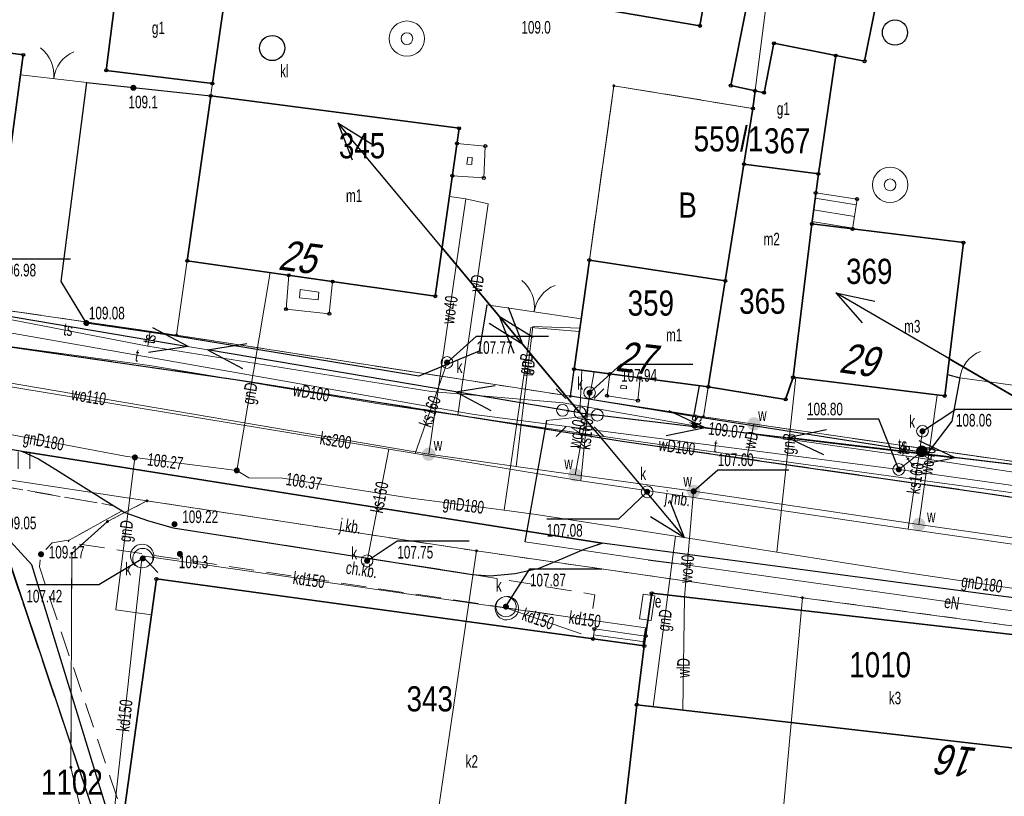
# Model space of a CAD drawing. Header units: inches. Extents: x 6497603 to 6502483, y 5925790 to 5934357.
# Tile 179 of 256: x 6501375 to 6501433, y 5926080 to 5926126. Entities that reach past the tile are written whole.
import ezdxf
from ezdxf.enums import TextEntityAlignment as Align

# ---------------------------------------------------------------- set-up
doc = ezdxf.new("R2010")
doc.units = ezdxf.units.IN
doc.header["$MEASUREMENT"] = 0
for name, pattern in [('1.5_0.75', [2.25, 1.5, -0.75]), ('2.25_0.75', [3, 2.25, -0.75]), ('219-1000', [0, 0]), ('egkk-1000', [3, 2.25, -0.75]), ('egug-1000', [1.5, 0.75, -0.75]), ('otob_1000', [0, 0]), ('otof_1000', [0, 0]), ('suep_nn_1000', [0, 0]), ('supp_1000', [1.25, 0.625, -0.625])]:
    doc.linetypes.add(name, pattern=pattern)
for name, color, linetype in [('203-punkt graniczny', 7, 'Continuous'), ('210-oznaczenie konturu użytku gruntowego', 7, 'Continuous'), ('211-numer działki ewidencyjnej', 7, 'Continuous'), ('217-kontur klasyfikacyjny', 7, 'Continuous'), ('218-kontur użytku gruntowego', 7, 'Continuous'), ('219-działka ewidencyjna', 7, 'Continuous'), ('238-Punkt adresowy budynku', 7, 'Continuous'), ('312-budynek ewidencyjny', 7, 'Continuous'), ('312-oznaczenie budynku ewidencyjnego', 7, 'Continuous'), ('312-oznaczenie budynku ewidencyjnego-Atr117', 7, 'Continuous'), ('352-schody', 7, 'Continuous'), ('brama', 7, 'Continuous'), ('chodnik', 7, 'Continuous'), ('chodnik-Atr17', 7, 'Continuous'), ('furtka', 7, 'Continuous'), ('jezdnia', 7, 'Continuous'), ('jezdnia-Atr17', 7, 'Continuous'), ('komora podziemna', 7, 'Continuous'), ('krawężnik', 7, 'Continuous'), ('latarnia', 7, 'Continuous'), ('obudowa ochronna przewodu', 7, 'Continuous'), ('ogrodzenie trwałe', 7, 'Continuous'), ('osadnik  szambo', 7, 'Continuous'), ('osadnik  szambo-Atr17', 7, 'Continuous'), ('pikieta naturalna', 7, 'Continuous'), ('pikieta naturalna-Atr2', 7, 'Continuous'), ('pikieta sztuczna', 7, 'Continuous'), ('pikieta sztuczna-Atr2', 7, 'Continuous'), ('przewód elektroenergetyczny niskiego napięcia', 7, 'Continuous'), ('przewód elektroenergetyczny podziemny', 7, 'Continuous'), ('przewód elektroenergetyczny podziemny-Atr1', 7, 'Continuous'), ('przewód gazowy', 7, 'Continuous'), ('przewód gazowy-Atr1', 7, 'Continuous'), ('przewód kanalizacyjny', 7, 'Continuous'), ('przewód kanalizacyjny-Atr1', 7, 'Continuous'), ('przewód telekomunikacyjny podziemny', 7, 'Continuous'), ('przewód telekomunikacyjny podziemny-Atr1', 7, 'Continuous'), ('przewód wodociągowy', 7, 'Continuous'), ('przewód wodociągowy-Atr1', 7, 'Continuous'), ('Punkt budynku', 7, 'Continuous'), ('rzędna', 7, 'Continuous'), ('rzędna-Atr2', 7, 'Continuous'), ('rzędna-Atr3', 7, 'Continuous'), ('studnia kanalizacyjna', 7, 'Continuous'), ('studnia kanalizacyjna-Atr17', 7, 'Continuous'), ('studnia zwykła', 7, 'Continuous'), ('szafa elektroenergetyczna lub kontener', 7, 'Continuous'), ('szafa elektroenergetyczna lub kontener-Atr17', 7, 'Continuous'), ('słup przewodów napowietrznych', 7, 'Continuous'), ('słupek telekomunikacyjny', 7, 'Continuous'), ('słupek telekomunikacyjny-Atr17', 7, 'Continuous'), ('trawnik', 7, 'Continuous'), ('weranda lub ganek', 7, 'Continuous'), ('właz do komory lub kanału', 7, 'Continuous'), ('właz do komory lub kanału-Atr17', 7, 'Continuous'), ('zasuwa lub zawór', 7, 'Continuous'), ('zasuwa lub zawór-Atr17', 7, 'Continuous')]:
    doc.layers.add(name, color=color, linetype=linetype)
doc.styles.get("Standard").update_dxf_attribs({"font": 'arial.ttf'})
doc.linetypes.add('902-1000', pattern='A,5,0,[1,ksztalty.shx,S=1,R=0,X=0,Y=0],5', length=10)

# ---------------------------------------------------------------- blocks, each defined once
blk = doc.blocks.new('203')
at = {"linetype": 'Continuous', "lineweight": 0}
h = blk.add_hatch(color=0, dxfattribs=at)
edge = h.paths.add_edge_path()
edge.add_arc((0, 0), 0.09, 0, 360)
blk = doc.blocks.new('PUNKTBUD')
at = {"color": 0}
blk.add_circle((0, 0), 0.09, dxfattribs=at)
blk = doc.blocks.new('PW01')
at = {"linetype": 'Continuous', "lineweight": 13}
h = blk.add_hatch(color=0, dxfattribs=at)
edge = h.paths.add_edge_path()
edge.add_arc((0, 0), 0.18, 0, 360)
blk = doc.blocks.new('US15')
at = {"color": 0, "linetype": 'Continuous', "lineweight": 13}
blk.add_circle((0, 0), 0.35, dxfattribs=at)
blk = doc.blocks.new('SM01')
at = {"color": 0, "linetype": 'Continuous', "lineweight": 13}
for p, q in [((-0.848, 0.848), (-1.414, 1.414)), ((0.849, 0.848), (1.414, 1.414)), ((-0.848, -0.849), (-1.414, -1.414)), ((0.849, -0.849), (1.414, -1.414))]:
    blk.add_line(p, q, dxfattribs=at)
blk.add_circle((0, 0), 0.35, dxfattribs=at)
blk = doc.blocks.new('US13')
at = {"color": 0, "linetype": 'Continuous', "lineweight": 13}
for radius in [1.05, 0.35]:
    blk.add_circle((0, 0), radius, dxfattribs=at)
blk = doc.blocks.new('US25')
at = {"linetype": 'Continuous', "lineweight": 13}
h = blk.add_hatch(color=0, dxfattribs=at)
edge = h.paths.add_edge_path()
edge.add_arc((0, 0), 0.4, 0, 360)
blk = doc.blocks.new('SUKM')
at = {"color": 0, "linetype": 'Continuous'}
blk.add_circle((0, 0), 0.75, dxfattribs=at)
blk = doc.blocks.new('US09')
at = {"linetype": 'Continuous', "lineweight": 13}
h = blk.add_hatch(color=0, dxfattribs=at)
edge = h.paths.add_edge_path()
edge.add_arc((0, 0), 0.35, 0, 360)
blk = doc.blocks.new('US18')
at = {"color": 0, "linetype": 'Continuous', "lineweight": 13}
for p, q in [((-0.75, -0.35), (-0.75, 0.35)), ((-0.75, 0.35), (0.75, 0.35)), ((0.75, -0.35), (0.75, 0.35)), ((-0.75, -0.35), (0.75, -0.35))]:
    blk.add_line(p, q, dxfattribs=at)
blk = doc.blocks.new('TU04')
at = {"color": 0, "linetype": 'Continuous', "lineweight": 13}
for p, q in [((0, 0), (0, 1)), ((0.7, 0), (0.7, 1))]:
    blk.add_line(p, q, dxfattribs=at)
blk = doc.blocks.new('OK04')
at = {"color": 0, "linetype": 'Continuous', "lineweight": 0}
blk.add_arc((2, 0), 2, 120, 180, dxfattribs=at)
blk = doc.blocks.new('OK02')
at = {"color": 0, "linetype": 'Continuous', "lineweight": 0}
for centre, start, end in [((-2, 0), 0, 60), ((2, 0), 120, 180)]:
    blk.add_arc(centre, 2, start, end, dxfattribs=at)
blk = doc.blocks.new('SM05')
at = {"color": 0, "linetype": 'Continuous', "lineweight": 13}
blk.add_circle((0, 0), 0.35, dxfattribs=at)
blk = doc.blocks.new('SUEP1')
at = {"color": 0, "linetype": 'Continuous'}
for p, q in [((7.5, 0), (5.25, 0.75)), ((22.5, 0), (20.25, 0.75)), ((0, 0), (7.5, 0)), ((7.5, 0), (5.25, -0.75)), ((7.5, 0), (22.5, 0)), ((22.5, 0), (20.25, -0.75))]:
    blk.add_line(p, q, dxfattribs=at)

msp = doc.modelspace()

# ---------------------------------------------------------------- linework, layer by layer
at = {"layer": '217-kontur klasyfikacyjny', "color": 3, "linetype": 'egkk-1000', "lineweight": 18, "flags": 128}
for points in [[(6501408.46, 5926111.47), (6501409.92, 5926121.85)], [(6501409.92, 5926121.85), (6501418.2, 5926120.5)], [(6501418.2, 5926120.5), (6501417.66, 5926117.18)], [(6501417.66, 5926117.18), (6501416.55, 5926110.23)], [(6501407.55, 5926104.97), (6501408.46, 5926111.47)], [(6501361.68, 5926110.24), (6501383.87, 5926107)], [(6501416.55, 5926110.23), (6501415.54, 5926103.92)], [(6501383.87, 5926107), (6501407.33, 5926103.36)], [(6501407.33, 5926103.36), (6501407.55, 5926104.97)], [(6501415.54, 5926103.92), (6501415.25, 5926102.14)], [(6501415.25, 5926102.14), (6501438.58, 5926098.77)]]:
    msp.add_lwpolyline(points, dxfattribs=at)
at = {"layer": '218-kontur użytku gruntowego', "color": 3, "linetype": 'egug-1000', "lineweight": 18, "flags": 128}
for points in [[(6501409.92, 5926121.85), (6501408.46, 5926111.47)], [(6501418.2, 5926120.5), (6501409.92, 5926121.85)], [(6501417.66, 5926117.18), (6501418.2, 5926120.5)], [(6501416.55, 5926110.23), (6501417.66, 5926117.18)], [(6501408.46, 5926111.47), (6501407.55, 5926104.97)], [(6501361.68, 5926110.24), (6501383.87, 5926107)], [(6501415.54, 5926103.92), (6501416.55, 5926110.23)], [(6501383.87, 5926107), (6501407.33, 5926103.36)], [(6501407.55, 5926104.97), (6501407.33, 5926103.36)], [(6501415.25, 5926102.14), (6501415.54, 5926103.92)], [(6501407.33, 5926103.36), (6501415.25, 5926102.14)], [(6501415.25, 5926102.14), (6501438.58, 5926098.77)], [(6501382.11, 5926097.13), (6501379.76, 5926095.9)], [(6501401.74, 5926094.15), (6501382.11, 5926097.13)], [(6501379.76, 5926095.9), (6501377.63, 5926094)], [(6501377.63, 5926094), (6501377.58, 5926081.26)], [(6501421.15, 5926091.36), (6501401.74, 5926094.15)], [(6501452.6, 5926087.15), (6501421.15, 5926091.36)], [(6501377.58, 5926081.26), (6501380.35, 5926069.42)]]:
    msp.add_lwpolyline(points, dxfattribs=at)
at = {"layer": '219-działka ewidencyjna', "color": 3, "linetype": '219-1000', "lineweight": 18, "flags": 128}
for points in [[(6501399.37, 5926215.59), (6501383.87, 5926107)], [(6501429.96, 5926212.16), (6501418.2, 5926120.5)], [(6501409.92, 5926121.85), (6501407.33, 5926103.36)], [(6501418.2, 5926120.5), (6501409.92, 5926121.85)], [(6501418.2, 5926120.5), (6501415.25, 5926102.14)], [(6501383.87, 5926107), (6501361.68, 5926110.24)], [(6501407.33, 5926103.36), (6501383.87, 5926107)], [(6501415.25, 5926102.14), (6501407.33, 5926103.36)], [(6501438.58, 5926098.77), (6501415.25, 5926102.14)], [(6501382.11, 5926097.13), (6501358.09, 5926100.78)], [(6501382.11, 5926097.13), (6501379.76, 5926095.9)], [(6501401.74, 5926094.15), (6501382.11, 5926097.13)], [(6501379.76, 5926095.9), (6501377.63, 5926094)], [(6501377.58, 5926081.26), (6501377.63, 5926094)], [(6501401.74, 5926094.15), (6501395.05, 5926048.68)], [(6501421.15, 5926091.36), (6501401.74, 5926094.15)], [(6501421.15, 5926091.36), (6501417.12, 5926046.8)], [(6501452.6, 5926087.15), (6501421.15, 5926091.36)], [(6501380.35, 5926069.42), (6501377.58, 5926081.26)]]:
    msp.add_lwpolyline(points, dxfattribs=at)
at = {"layer": '312-budynek ewidencyjny', "color": 7, "linetype": 'Continuous', "lineweight": 35, "flags": 128}
for points in [[(6501419.22, 5926148.81), (6501415.04, 5926125.42)], [(6501416.88, 5926121.86), (6501419.67, 5926135.84)], [(6501427.06, 5926134.37), (6501424.85, 5926123.31)], [(6501379.69, 5926122.77), (6501380.31, 5926127.77)], [(6501415.04, 5926125.42), (6501405.59, 5926127.05)], [(6501386.72, 5926126.97), (6501386.01, 5926121.99)], [(6501364.89, 5926125.02), (6501374.74, 5926123.69)], [(6501419.45, 5926124.38), (6501418.86, 5926121.44)], [(6501418.86, 5926121.44), (6501419.45, 5926124.38)], [(6501423.13, 5926123.65), (6501419.45, 5926124.38)], [(6501419.45, 5926124.38), (6501423.13, 5926123.65)], [(6501374.74, 5926123.69), (6501373.46, 5926114.21)], [(6501423.13, 5926123.65), (6501422.1, 5926116.61)], [(6501424.85, 5926123.31), (6501423.13, 5926123.65)], [(6501386.01, 5926121.99), (6501379.69, 5926122.77)], [(6501418.33, 5926121.55), (6501416.88, 5926121.86)], [(6501384.51, 5926111.43), (6501385.91, 5926121.25)], [(6501385.91, 5926121.25), (6501400.7, 5926119.32)], [(6501418.2, 5926120.5), (6501418.33, 5926121.55)], [(6501418.86, 5926121.44), (6501418.33, 5926121.55)], [(6501418.33, 5926121.55), (6501418.86, 5926121.44)], [(6501417.66, 5926117.18), (6501418.2, 5926120.5)], [(6501400.7, 5926119.32), (6501399.28, 5926109.32)], [(6501416.55, 5926110.23), (6501417.66, 5926117.18)], [(6501422.1, 5926116.61), (6501417.66, 5926117.18)], [(6501417.66, 5926117.18), (6501422.1, 5926116.61)], [(6501422.1, 5926116.61), (6501421.71, 5926113.62)], [(6501421.71, 5926113.62), (6501420.59, 5926104.49)], [(6501420.59, 5926104.49), (6501421.71, 5926113.62)], [(6501421.71, 5926113.62), (6501430.74, 5926112.51)], [(6501430.74, 5926112.51), (6501429.62, 5926103.38)], [(6501399.28, 5926109.32), (6501384.51, 5926111.43)], [(6501407.55, 5926104.97), (6501408.46, 5926111.47)], [(6501408.46, 5926111.47), (6501416.55, 5926110.23)], [(6501416.55, 5926110.23), (6501415.54, 5926103.92)], [(6501415.54, 5926103.92), (6501416.55, 5926110.23)], [(6501415.54, 5926103.92), (6501407.55, 5926104.97)], [(6501420.59, 5926104.49), (6501420.15, 5926103.17)], [(6501429.62, 5926103.38), (6501420.59, 5926104.49)], [(6501420.15, 5926103.17), (6501415.54, 5926103.92)], [(6501380.8, 5926078.88), (6501382.67, 5926092.48)], [(6501382.67, 5926092.48), (6501411.73, 5926088.49)], [(6501411.73, 5926088.49), (6501412.17, 5926091.63)], [(6501412.17, 5926091.63), (6501439.69, 5926088.47)], [(6501411.28, 5926084.99), (6501411.73, 5926088.49)], [(6501411.73, 5926088.49), (6501411.28, 5926084.99)], [(6501411.28, 5926084.99), (6501410.11, 5926074.87)], [(6501410.11, 5926074.87), (6501411.28, 5926084.99)], [(6501438.8, 5926081.83), (6501411.28, 5926084.99)], [(6501411.28, 5926084.99), (6501438.8, 5926081.83)]]:
    msp.add_lwpolyline(points, dxfattribs=at)
at = {"layer": '352-schody', "color": 7, "linetype": 'Continuous', "lineweight": 18, "flags": 128}
for points in [[(6501421.94, 5926115.47), (6501424.4, 5926115.1), (6501424.14, 5926113.32), (6501421.71, 5926113.62)], [(6501421.94, 5926115.47), (6501424.4, 5926115.1), (6501424.14, 5926113.32), (6501421.71, 5926113.62)], [(6501411.81, 5926089.08), (6501408.76, 5926089.5), (6501408.68, 5926088.91), (6501411.73, 5926088.49)], [(6501411.81, 5926089.08), (6501408.76, 5926089.5), (6501408.68, 5926088.91), (6501411.73, 5926088.49)]]:
    msp.add_lwpolyline(points, close=True, dxfattribs=at)
for points in [[(6501421.901, 5926115.158), (6501424.349, 5926114.754)], [(6501421.815, 5926114.462), (6501424.248, 5926114.061)], [(6501421.728, 5926113.767), (6501424.147, 5926113.368)], [(6501408.713, 5926089.153), (6501411.764, 5926088.739)]]:
    msp.add_lwpolyline(points, dxfattribs=at)
at = {"layer": 'brama', "color": 7, "linetype": 'otob_1000', "lineweight": 18, "flags": 128}
for points in [[(6501374.58, 5926122.5), (6501378.53, 5926122.04)], [(6501402.36, 5926108.81), (6501407.98, 5926107.98)], [(6501432.28, 5926104.21), (6501438.58, 5926103.33)]]:
    msp.add_lwpolyline(points, dxfattribs=at)
at = {"layer": 'chodnik', "color": 7, "linetype": '1.5_0.75', "lineweight": 18, "flags": 128}
for points in [[(6501388.23, 5926056.01), (6501387.29, 5926054.91), (6501386.41, 5926056.34), (6501382.13, 5926069.05), (6501373.3, 5926095.29), (6501369.6, 5926095.87), (6501369.27, 5926096.82), (6501369.54, 5926097.49), (6501370.28, 5926098.56), (6501380.13, 5926096.84), (6501380.63, 5926096.53), (6501377.47, 5926094.79), (6501376.47, 5926094.63), (6501375.8, 5926093.95), (6501375.7, 5926093.21), (6501380.32, 5926079.5), (6501380.77, 5926078.17)], [(6501383.68, 5926095.52), (6501401.48, 5926092.75), (6501408.79, 5926091.54), (6501408.55, 5926090.02), (6501377.39, 5926094.65), (6501377.47, 5926094.79), (6501380.63, 5926096.53), (6501380.79, 5926096.43), (6501382.2, 5926095.94)]]:
    msp.add_lwpolyline(points, close=True, dxfattribs=at)
at = {"layer": 'furtka', "color": 7, "linetype": 'otof_1000', "lineweight": 18, "flags": 128}
msp.add_lwpolyline([(6501430.52, 5926104.46), (6501432.28, 5926104.21)], dxfattribs=at)
at = {"layer": 'jezdnia', "color": 7, "linetype": '2.25_0.75', "lineweight": 18, "flags": 128}
for points in [[(6501312.77, 5926116.89), (6501333.59, 5926112.72), (6501351.42, 5926109.43), (6501363.8, 5926107.78), (6501371.77, 5926106.63), (6501388.04, 5926104.26), (6501400.21, 5926102.32), (6501410.41, 5926100.69), (6501421.45, 5926099.12), (6501432.05, 5926097.59), (6501442.48, 5926096.03), (6501456.42, 5926094.11), (6501469.51, 5926092.32), (6501481.3, 5926090.42), (6501480.03, 5926084.8), (6501478.26, 5926085.14), (6501471.04, 5926086.22), (6501455.73, 5926088.36), (6501442.79, 5926090.18), (6501432.21, 5926091.56), (6501409.22, 5926094.62), (6501374.7, 5926100.07), (6501373.13, 5926100.32), (6501371.39, 5926099.72), (6501370.28, 5926098.56), (6501361.65, 5926099.48), (6501359.98, 5926101.53), (6501358.07, 5926102.92), (6501356.08, 5926103.65), (6501344.18, 5926105.79), (6501322.06, 5926109.62), (6501312, 5926111.13)], [(6501374.7, 5926100.07), (6501409.22, 5926094.62), (6501408.14, 5926094.26), (6501406.9, 5926093.71), (6501405.47, 5926093.12), (6501404.03, 5926092.8), (6501402.55, 5926092.67), (6501401.48, 5926092.75), (6501383.68, 5926095.52), (6501382.2, 5926095.94), (6501380.79, 5926096.43), (6501380.63, 5926096.53), (6501380.13, 5926096.84), (6501376.52, 5926099.1), (6501375.65, 5926099.63)], [(6501372.32, 5926069.12), (6501372.06, 5926069.89), (6501367.82, 5926078.91), (6501367.41, 5926079.32), (6501366.93, 5926079.41), (6501363.35, 5926078.47), (6501361.97, 5926083.13), (6501360.93, 5926087.06), (6501360.63, 5926088.19), (6501363, 5926088.85), (6501361.48, 5926094.44), (6501361.14, 5926095.32), (6501362.11, 5926096.4), (6501362.23, 5926097.75), (6501361.65, 5926099.48), (6501370.28, 5926098.56), (6501369.54, 5926097.49), (6501369.27, 5926096.82), (6501369.6, 5926095.87), (6501373.3, 5926095.29), (6501382.13, 5926069.05)]]:
    msp.add_lwpolyline(points, close=True, dxfattribs=at)
at = {"layer": 'komora podziemna', "color": 34, "linetype": 'Continuous', "lineweight": 18, "flags": 128}
for points in [[(6501381.3, 5926093.38), (6501381.22, 5926093.5), (6501381.16, 5926093.63), (6501381.12, 5926093.77), (6501381.12, 5926093.92), (6501381.15, 5926094.06), (6501381.21, 5926094.2), (6501381.3, 5926094.32), (6501381.41, 5926094.41), (6501381.53, 5926094.49), (6501381.67, 5926094.53), (6501381.82, 5926094.55), (6501381.96, 5926094.54), (6501382.1, 5926094.49), (6501382.23, 5926094.42), (6501382.34, 5926094.32), (6501382.42, 5926094.2), (6501382.48, 5926094.07), (6501382.52, 5926093.93), (6501382.52, 5926093.78), (6501382.49, 5926093.64), (6501382.43, 5926093.5), (6501382.34, 5926093.38), (6501382.23, 5926093.29), (6501382.11, 5926093.21), (6501381.97, 5926093.17), (6501381.82, 5926093.15), (6501381.68, 5926093.16), (6501381.54, 5926093.21), (6501381.41, 5926093.28)], [(6501403.02, 5926090.27), (6501402.94, 5926090.39), (6501402.88, 5926090.52), (6501402.84, 5926090.66), (6501402.84, 5926090.81), (6501402.87, 5926090.95), (6501402.93, 5926091.09), (6501403.02, 5926091.21), (6501403.13, 5926091.3), (6501403.25, 5926091.38), (6501403.39, 5926091.42), (6501403.54, 5926091.44), (6501403.68, 5926091.43), (6501403.82, 5926091.38), (6501403.95, 5926091.31), (6501404.06, 5926091.21), (6501404.14, 5926091.09), (6501404.2, 5926090.96), (6501404.24, 5926090.82), (6501404.24, 5926090.67), (6501404.21, 5926090.53), (6501404.15, 5926090.39), (6501404.06, 5926090.27), (6501403.95, 5926090.18), (6501403.83, 5926090.1), (6501403.69, 5926090.06), (6501403.54, 5926090.04), (6501403.4, 5926090.05), (6501403.26, 5926090.1), (6501403.13, 5926090.17)]]:
    msp.add_lwpolyline(points, close=True, dxfattribs=at)
at = {"layer": 'krawężnik', "color": 7, "linetype": 'Continuous', "lineweight": 25, "flags": 128}
for points in [[(6501312.77, 5926116.89), (6501333.59, 5926112.72), (6501351.42, 5926109.43), (6501363.8, 5926107.78), (6501388.04, 5926104.26), (6501400.21, 5926102.32), (6501410.41, 5926100.69), (6501432.05, 5926097.59), (6501442.48, 5926096.03), (6501456.42, 5926094.11), (6501469.51, 5926092.32), (6501481.3, 5926090.42)], [(6501374.7, 5926100.07), (6501373.13, 5926100.32), (6501371.39, 5926099.72), (6501370.28, 5926098.56), (6501369.54, 5926097.49), (6501369.27, 5926096.82), (6501369.6, 5926095.87), (6501373.3, 5926095.29), (6501382.13, 5926069.05), (6501386.41, 5926056.34)], [(6501374.7, 5926100.07), (6501409.22, 5926094.62)], [(6501374.7, 5926100.07), (6501375.65, 5926099.63), (6501376.52, 5926099.1), (6501380.13, 5926096.84), (6501380.63, 5926096.53), (6501380.79, 5926096.43), (6501382.2, 5926095.94), (6501383.68, 5926095.52), (6501401.48, 5926092.75), (6501402.55, 5926092.67), (6501404.03, 5926092.8), (6501405.47, 5926093.12), (6501406.9, 5926093.71), (6501408.14, 5926094.26), (6501409.22, 5926094.62)], [(6501480.03, 5926084.8), (6501478.26, 5926085.14), (6501471.04, 5926086.22), (6501455.73, 5926088.36), (6501442.79, 5926090.18), (6501432.21, 5926091.56), (6501409.22, 5926094.62), (6501374.7, 5926100.07)]]:
    msp.add_lwpolyline(points, dxfattribs=at)
at = {"layer": 'obudowa ochronna przewodu', "color": 7, "linetype": 'Continuous', "lineweight": 25, "flags": 128}
for points in [[(6501405.91, 5926101.92), (6501404.61, 5926094.69)], [(6501375.74, 5926048.93), (6501385.28, 5926049.45), (6501385.86, 5926050.49), (6501385.52, 5926052.95), (6501387.34, 5926057.84), (6501381.25, 5926076.59), (6501379.7, 5926078.8), (6501375.25, 5926093.32), (6501370.99, 5926097.97), (6501360.79, 5926099.15), (6501359.27, 5926100.69)], [(6501411.97, 5926093.62), (6501413.48, 5926093.41)]]:
    msp.add_lwpolyline(points, dxfattribs=at)
at = {"layer": 'ogrodzenie trwałe', "color": 7, "linetype": '902-1000', "lineweight": 25, "flags": 128}
for points in [[(6501402.36, 5926108.81), (6501401.9, 5926106.04), (6501398.3, 5926104.55), (6501383.6, 5926106.98), (6501378.5, 5926107.72), (6501377, 5926110.2), (6501378.53, 5926122.04)], [(6501378.53, 5926122.04), (6501385.91, 5926121.25)], [(6501414.69, 5926102.16), (6501407.33, 5926103.36), (6501407.55, 5926104.97)], [(6501429.78, 5926104.65), (6501430.52, 5926104.46), (6501430.04, 5926101.88), (6501428.6, 5926099.98), (6501414.69, 5926102.16), (6501415.02, 5926103.99)]]:
    msp.add_lwpolyline(points, dxfattribs=at)
at = {"layer": 'przewód elektroenergetyczny niskiego napięcia', "color": 1, "linetype": 'suep_nn_1000', "lineweight": 18, "flags": 128}
for points in [[(6501407.9, 5926102.38), (6501399.69, 5926112.2)], [(6501362.37, 5926110.08), (6501407.9, 5926102.38)], [(6501442.59, 5926098.22), (6501429.89, 5926105.59)], [(6501407.9, 5926102.38), (6501408.01, 5926104.91)], [(6501407.9, 5926102.38), (6501442.59, 5926098.22)]]:
    msp.add_lwpolyline(points, dxfattribs=at)
at = {"layer": 'przewód elektroenergetyczny podziemny', "color": 1, "linetype": 'Continuous', "lineweight": 18, "flags": 128}
msp.add_lwpolyline([(6501480.16, 5926081.82), (6501478.25, 5926082.79), (6501475.74, 5926084.73), (6501470.05, 5926085.52), (6501465.38, 5926086.11), (6501413.48, 5926093.41), (6501411.97, 5926093.62), (6501404.61, 5926094.69), (6501405.91, 5926101.92), (6501408.93, 5926102.23)], dxfattribs=at)
at = {"layer": 'przewód gazowy', "color": 40, "linetype": 'Continuous', "lineweight": 18, "flags": 128}
for points in [[(6501387.46, 5926098.94), (6501389.44, 5926110.73)], [(6501403.38, 5926096.57), (6501404.98, 5926107.46), (6501407.87, 5926107.21)], [(6501419.62, 5926094.07), (6501420.76, 5926104.47)], [(6501471.7, 5926086.63), (6501466.82, 5926087.24), (6501463.65, 5926087.63), (6501453.87, 5926088.92), (6501447.86, 5926089.83), (6501445.79, 5926090.14), (6501427.69, 5926092.81), (6501419.62, 5926094.07), (6501414.86, 5926094.82), (6501413.58, 5926095.02), (6501405.3, 5926096.31), (6501403.38, 5926096.57), (6501397.85, 5926097.3), (6501390.18, 5926098.48), (6501388.18, 5926098.5), (6501387.46, 5926098.94), (6501381.39, 5926099.72), (6501380.82, 5926099.79), (6501364.06, 5926102.94)], [(6501382.38, 5926090.35), (6501380.26, 5926090.64), (6501381.39, 5926099.72)], [(6501412.26, 5926084.88), (6501413.58, 5926095.02)]]:
    msp.add_lwpolyline(points, dxfattribs=at)
at = {"layer": 'przewód kanalizacyjny', "color": 34, "linetype": 'Continuous', "lineweight": 18, "flags": 128}
for points in [[(6501231.2, 5926098.36), (6501256.8, 5926105.15), (6501294.95, 5926115.37), (6501299.22, 5926116.51), (6501317.46, 5926113.42), (6501325.84, 5926112.01), (6501334.32, 5926110.57), (6501335.8, 5926110.32), (6501349.6, 5926107.99), (6501358.62, 5926106.46), (6501370.85, 5926104.44), (6501398.09, 5926099.95), (6501407.95, 5926098.32), (6501427.44, 5926095.44), (6501443.18, 5926093.19), (6501453.87, 5926091.66), (6501469.21, 5926089.46), (6501474.36, 5926088.77), (6501529.86, 5926081.35), (6501602.88, 5926071), (6501682.06, 5926064.52)], [(6501399.98, 5926105.37), (6501398.09, 5926099.95)], [(6501408.47, 5926103.57), (6501407.95, 5926098.32)], [(6501428.3, 5926101.28), (6501427.44, 5926095.44)], [(6501395.22, 5926093.56), (6501396.51, 5926100.21)], [(6501379.88, 5926076.09), (6501381.82, 5926093.85)], [(6501381.82, 5926093.85), (6501382.75, 5926092.87)], [(6501381.82, 5926093.85), (6501403.54, 5926090.74)], [(6501403.54, 5926090.74), (6501407.98, 5926089.22)], [(6501403.54, 5926090.74), (6501411.81, 5926089.56), (6501411.65, 5926088.5)]]:
    msp.add_lwpolyline(points, dxfattribs=at)
at = {"layer": 'przewód telekomunikacyjny podziemny', "color": 30, "linetype": 'Continuous', "lineweight": 18, "flags": 128}
for points in [[(6501282.61, 5926118.57), (6501285.54, 5926118.9), (6501294.72, 5926121.04), (6501295.43, 5926120.48), (6501304.65, 5926119.57), (6501311.64, 5926118.35), (6501316.53, 5926117.67), (6501323.69, 5926116.32), (6501328.98, 5926115.58), (6501337.56, 5926114.25), (6501354.52, 5926111.13), (6501362.27, 5926109.62), (6501370.34, 5926108.63), (6501382.17, 5926106.35), (6501399.03, 5926103.65), (6501406.89, 5926102.96), (6501414.73, 5926101.6), (6501427.13, 5926099.83), (6501438.75, 5926098.08), (6501457.81, 5926095.43), (6501466.9, 5926094.29), (6501473.76, 5926092.71)], [(6501360.28, 5926109.54), (6501401.6, 5926102.27), (6501426.89, 5926099)], [(6501382.17, 5926106.35), (6501382.31, 5926107.22)], [(6501414.73, 5926101.6), (6501414.79, 5926102.27)], [(6501426.89, 5926099), (6501428.26, 5926100.08)], [(6501427.13, 5926099.83), (6501427.2, 5926100.58)], [(6501426.89, 5926099), (6501499.11, 5926088.87)]]:
    msp.add_lwpolyline(points, dxfattribs=at)
at = {"layer": 'przewód wodociągowy', "color": 5, "linetype": 'Continuous', "lineweight": 18, "flags": 128}
for points in [[(6501417.86, 5926099.77), (6501411.23, 5926100.69), (6501395.93, 5926102.91), (6501382.26, 5926105.19), (6501357.86, 5926108.51), (6501342.43, 5926111.11), (6501314, 5926116.5), (6501310.72, 5926117.41), (6501300.35, 5926118.49), (6501291.42, 5926118.18), (6501281.62, 5926117.22), (6501277.91, 5926115.59), (6501277.22, 5926115.29), (6501270.91, 5926113.28), (6501268.51, 5926112.51), (6501253.72, 5926107.92), (6501248.65, 5926106.35), (6501246.6, 5926105.61), (6501239.5, 5926105.14), (6501233.8, 5926104.53)], [(6501398.89, 5926099.91), (6501401.11, 5926115.12), (6501400.12, 5926115.26)], [(6501401.11, 5926115.12), (6501402.43, 5926114.83), (6501400.62, 5926102.23)], [(6501350.63, 5926108.18), (6501370.73, 5926104.69), (6501398.89, 5926099.91), (6501407.61, 5926098.68), (6501414.67, 5926097.7), (6501428.08, 5926095.72), (6501443.73, 5926093.49), (6501454.33, 5926091.92), (6501457.28, 5926091.63), (6501475.12, 5926089.16), (6501530.9, 5926081.49), (6501579.78, 5926074.73), (6501580.4, 5926074.64), (6501603.97, 5926071.4), (6501659.43, 5926067)], [(6501407.89, 5926107.42), (6501405.09, 5926107.52), (6501404.1, 5926099.18)], [(6501407.61, 5926098.68), (6501408.74, 5926104.81)], [(6501428.08, 5926095.72), (6501429.17, 5926103.43)], [(6501418.26, 5926101.71), (6501417.86, 5926099.77)], [(6501599.91, 5926076.84), (6501597.72, 5926075.24), (6501596.78, 5926075.21), (6501578.59, 5926077.55), (6501544.13, 5926082.35), (6501524.67, 5926084.69), (6501499.56, 5926088.26), (6501475.76, 5926091.61), (6501450.79, 5926095.18), (6501435.73, 5926097.33), (6501417.86, 5926099.77)], [(6501414.67, 5926097.7), (6501414.12, 5926091.4)], [(6501414.12, 5926091.4), (6501414.02, 5926084.68)]]:
    msp.add_lwpolyline(points, dxfattribs=at)
at = {"layer": 'rzędna-Atr2', "color": 7, "flags": 128}
for points in [[(6501371.42, 5926109.91), (6501373.37, 5926111.54), (6501377.549, 5926111.54)], [(6501399.98, 5926105.37), (6501401.74, 5926106.93), (6501406.022, 5926106.93)], [(6501408.47, 5926103.57), (6501410.35, 5926105.27), (6501414.625, 5926105.27)], [(6501428.3, 5926101.28), (6501430.29, 5926102.6), (6501434.509, 5926102.6)], [(6501426.89, 5926099), (6501425.69, 5926101.99), (6501421.423, 5926101.99)], [(6501414.67, 5926097.7), (6501416.11, 5926098.97), (6501420.329, 5926098.97)], [(6501411.9, 5926097.67), (6501410.19, 5926096.04), (6501405.923, 5926096.04)], [(6501395.22, 5926093.56), (6501397.02, 5926094.74), (6501401.295, 5926094.74)], [(6501381.86, 5926093.7), (6501379.25, 5926092.12), (6501374.928, 5926092.12)], [(6501403.49, 5926090.83), (6501404.92, 5926093.08), (6501409.203, 5926093.08)]]:
    msp.add_lwpolyline(points, dxfattribs=at)
at = {"layer": 'słup przewodów napowietrznych', "color": 7, "linetype": 'supp_1000', "lineweight": 18, "flags": 128}
msp.add_lwpolyline([(6501408.93, 5926102.23), (6501406.86, 5926102.52)], dxfattribs=at)
at = {"layer": 'trawnik', "color": 7, "linetype": '1.5_0.75', "lineweight": 18, "flags": 128}
msp.add_lwpolyline([(6501375.65, 5926099.63), (6501376.52, 5926099.1), (6501380.13, 5926096.84), (6501370.28, 5926098.56), (6501371.39, 5926099.72), (6501373.13, 5926100.32), (6501374.7, 5926100.07)], close=True, dxfattribs=at)
at = {"layer": 'weranda lub ganek', "color": 0, "linetype": 'CONTINUOUS', "lineweight": 18}
for p, q in [((6501400.3, 5926116.49), (6501400.57, 5926118.41)), ((6501400.57, 5926118.41), (6501402.26, 5926118.26)), ((6501402.26, 5926118.26), (6501402.17, 5926116.36)), ((6501401.155, 5926117.182), (6501401.214, 5926117.6)), ((6501401.456, 5926117.161), (6501401.155, 5926117.182)), ((6501401.214, 5926117.6), (6501401.477, 5926117.577)), ((6501401.477, 5926117.577), (6501401.456, 5926117.161)), ((6501402.17, 5926116.36), (6501400.3, 5926116.49)), ((6501390.4, 5926108.55), (6501390.55, 5926110.57)), ((6501390.55, 5926110.57), (6501393.17, 5926110.19)), ((6501393.17, 5926110.19), (6501392.97, 5926108.27)), ((6501391.202, 5926109.217), (6501391.238, 5926109.712)), ((6501391.238, 5926109.712), (6501392.349, 5926109.551)), ((6501392.349, 5926109.551), (6501392.302, 5926109.097)), ((6501392.302, 5926109.097), (6501391.202, 5926109.217)), ((6501392.97, 5926108.27), (6501390.4, 5926108.55)), ((6501409.51, 5926103.39), (6501409.67, 5926104.69)), ((6501409.67, 5926104.69), (6501411.48, 5926104.45)), ((6501411.48, 5926104.45), (6501411.35, 5926103.1)), ((6501410.343, 5926104.018), (6501410.322, 5926103.847)), ((6501410.322, 5926103.847), (6501410.664, 5926103.802)), ((6501410.68, 5926103.965), (6501410.343, 5926104.018)), ((6501410.664, 5926103.802), (6501410.68, 5926103.965)), ((6501411.35, 5926103.1), (6501409.51, 5926103.39))]:
    msp.add_line(p, q, dxfattribs=at)
at = {"layer": 'właz do komory lub kanału', "color": 7, "linetype": 'Continuous', "lineweight": 18, "flags": 128}
for points in [[(6501381.42, 5926093.3), (6501381.34, 5926093.4), (6501381.29, 5926093.51), (6501381.26, 5926093.63), (6501381.26, 5926093.76), (6501381.29, 5926093.88), (6501381.34, 5926094), (6501381.41, 5926094.1), (6501381.5, 5926094.18), (6501381.61, 5926094.25), (6501381.73, 5926094.29), (6501381.86, 5926094.3), (6501381.98, 5926094.29), (6501382.1, 5926094.25), (6501382.21, 5926094.19), (6501382.3, 5926094.1), (6501382.38, 5926094), (6501382.43, 5926093.89), (6501382.46, 5926093.77), (6501382.46, 5926093.64), (6501382.43, 5926093.5), (6501382.34, 5926093.38), (6501382.23, 5926093.29), (6501382.11, 5926093.21), (6501381.97, 5926093.17), (6501381.82, 5926093.15), (6501381.68, 5926093.16), (6501381.54, 5926093.21)], [(6501403.05, 5926090.43), (6501402.97, 5926090.53), (6501402.92, 5926090.64), (6501402.89, 5926090.76), (6501402.89, 5926090.89), (6501402.92, 5926091.01), (6501402.97, 5926091.13), (6501403.02, 5926091.21), (6501403.13, 5926091.3), (6501403.25, 5926091.38), (6501403.39, 5926091.42), (6501403.49, 5926091.43), (6501403.61, 5926091.42), (6501403.73, 5926091.38), (6501403.84, 5926091.32), (6501403.93, 5926091.23), (6501404.01, 5926091.13), (6501404.06, 5926091.02), (6501404.09, 5926090.9), (6501404.09, 5926090.77), (6501404.06, 5926090.65), (6501404.01, 5926090.53), (6501403.94, 5926090.43), (6501403.85, 5926090.35), (6501403.74, 5926090.28), (6501403.62, 5926090.24), (6501403.49, 5926090.23), (6501403.37, 5926090.24), (6501403.25, 5926090.28), (6501403.14, 5926090.34)]]:
    msp.add_lwpolyline(points, close=True, dxfattribs=at)

# ---------------------------------------------------------------- block references
at = {"layer": '203-punkt graniczny', "color": 3, "linetype": 'Continuous', "lineweight": 18}
for p in [(6501409.92, 5926121.85), (6501418.2, 5926120.5), (6501383.87, 5926107), (6501407.33, 5926103.36), (6501415.25, 5926102.14), (6501382.11, 5926097.13), (6501379.76, 5926095.9), (6501401.74, 5926094.15), (6501377.63, 5926094), (6501421.15, 5926091.36), (6501377.58, 5926081.26)]:
    msp.add_blockref('203', p, dxfattribs=at)
at = {"layer": 'brama', "color": 7, "linetype": 'Continuous', "lineweight": 18}
for p, rotation in [((6501376.555, 5926122.27), 353.358), ((6501405.17, 5926108.395), 351.599)]:
    msp.add_blockref('OK02', p, dxfattribs=dict(at, rotation=rotation))
at = {"layer": 'furtka', "color": 7, "linetype": 'Continuous', "lineweight": 18, "rotation": 351.915}
msp.add_blockref('OK04', (6501430.52, 5926104.46), dxfattribs=at)
at = {"layer": 'komora podziemna', "color": 30, "linetype": 'Continuous', "lineweight": 18, "rotation": 349.3799999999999}
msp.add_blockref('US15', (6501426.89, 5926099), dxfattribs=at)
at = {"layer": 'latarnia', "color": 7, "linetype": 'Continuous', "lineweight": 18}
msp.add_blockref('SM01', (6501407.9, 5926102.38), dxfattribs=at)
at = {"layer": 'osadnik  szambo', "color": 34, "linetype": 'Continuous', "lineweight": 18}
for p in [(6501426.66, 5926125.02), (6501389.57, 5926124.1)]:
    msp.add_blockref('SUKM', p, dxfattribs=at)
at = {"layer": 'pikieta naturalna', "color": 7, "linetype": 'Continuous', "lineweight": 13}
for p in [(6501381.3, 5926121.73), (6501384.07, 5926093.97)]:
    msp.add_blockref('PW01', p, dxfattribs=at)
at = {"layer": 'pikieta sztuczna', "color": 7, "linetype": 'Continuous', "lineweight": 13}
for p in [(6501378.5, 5926107.72), (6501383.75, 5926095.74), (6501375.8, 5926093.95)]:
    msp.add_blockref('PW01', p, dxfattribs=at)
at = {"layer": 'przewód elektroenergetyczny niskiego napięcia', "color": 1, "linetype": 'Continuous', "lineweight": 18}
for p, rotation in [((6501407.9, 5926102.38), 129.897), ((6501399.69, 5926112.2), 309.897), ((6501362.37, 5926110.08), 350.401), ((6501442.59, 5926098.22), 149.873), ((6501407.9, 5926102.38), 170.401), ((6501429.89, 5926105.59), 329.873), ((6501407.9, 5926102.38), 353.162), ((6501442.59, 5926098.22), 173.162)]:
    msp.add_blockref('SUEP1', p, dxfattribs=dict(at, rotation=rotation))
at = {"layer": 'Punkt budynku', "color": 5, "linetype": 'Continuous', "lineweight": 13}
for p in [(6501415.04, 5926125.42), (6501419.45, 5926124.38), (6501374.74, 5926123.69), (6501423.13, 5926123.65), (6501424.85, 5926123.31), (6501379.69, 5926122.77), (6501386.01, 5926121.99), (6501416.88, 5926121.86), (6501385.91, 5926121.25), (6501418.33, 5926121.55), (6501418.86, 5926121.44), (6501418.2, 5926120.5), (6501400.7, 5926119.32), (6501400.57, 5926118.41), (6501402.26, 5926118.26), (6501417.66, 5926117.18), (6501400.3, 5926116.49), (6501422.1, 5926116.61), (6501402.17, 5926116.36), (6501421.94, 5926115.47), (6501424.4, 5926115.1), (6501421.71, 5926113.62), (6501424.14, 5926113.32), (6501430.74, 5926112.51), (6501384.51, 5926111.43), (6501408.46, 5926111.47), (6501390.55, 5926110.57), (6501393.17, 5926110.19), (6501416.55, 5926110.23), (6501399.28, 5926109.32), (6501390.4, 5926108.55), (6501392.97, 5926108.27), (6501407.55, 5926104.97), (6501409.67, 5926104.69), (6501411.48, 5926104.45), (6501420.59, 5926104.49), (6501415.54, 5926103.92), (6501409.51, 5926103.39), (6501411.35, 5926103.1), (6501420.15, 5926103.17), (6501429.62, 5926103.38), (6501382.67, 5926092.48), (6501412.17, 5926091.63), (6501408.76, 5926089.5), (6501408.68, 5926088.91), (6501411.81, 5926089.08), (6501411.73, 5926088.49), (6501411.28, 5926084.99)]:
    msp.add_blockref('PUNKTBUD', p, dxfattribs=at)
at = {"layer": 'rzędna', "color": 34, "linetype": 'Continuous', "lineweight": 18}
for p in [(6501399.98, 5926105.37), (6501408.47, 5926103.57), (6501428.3, 5926101.28), (6501411.9, 5926097.67), (6501381.86, 5926093.7), (6501395.22, 5926093.56), (6501403.49, 5926090.83)]:
    msp.add_blockref('PW01', p, dxfattribs=at)
at = {"layer": 'rzędna', "color": 1, "linetype": 'Continuous', "lineweight": 18}
msp.add_blockref('PW01', (6501414.73, 5926101.6), dxfattribs=at)
at = {"layer": 'rzędna', "color": 40, "linetype": 'Continuous', "lineweight": 18}
for p in [(6501381.39, 5926099.72), (6501387.46, 5926098.94)]:
    msp.add_blockref('PW01', p, dxfattribs=at)
at = {"layer": 'rzędna', "color": 30, "linetype": 'Continuous', "lineweight": 18}
msp.add_blockref('PW01', (6501426.89, 5926099), dxfattribs=at)
at = {"layer": 'rzędna', "color": 5, "linetype": 'Continuous', "lineweight": 18}
msp.add_blockref('PW01', (6501414.67, 5926097.7), dxfattribs=at)
at = {"layer": 'studnia kanalizacyjna', "color": 34, "linetype": 'Continuous', "lineweight": 18}
for p in [(6501399.98, 5926105.37), (6501408.47, 5926103.57), (6501428.3, 5926101.28), (6501411.9, 5926097.67), (6501395.22, 5926093.56)]:
    msp.add_blockref('US15', p, dxfattribs=at)
at = {"layer": 'studnia zwykła', "color": 5, "linetype": 'Continuous', "lineweight": 18}
for p in [(6501397.59, 5926124.66), (6501426.37, 5926115.95)]:
    msp.add_blockref('US13', p, dxfattribs=at)
at = {"layer": 'szafa elektroenergetyczna lub kontener', "color": 1, "linetype": 'Continuous', "lineweight": 18, "rotation": 81.633}
msp.add_blockref('US18', (6501411.9, 5926090.79), dxfattribs=at)
at = {"layer": 'słup przewodów napowietrznych', "color": 7, "linetype": 'Continuous', "lineweight": 18}
for p in [(6501406.86, 5926102.52), (6501408.93, 5926102.23)]:
    msp.add_blockref('SM05', p, dxfattribs=at)
at = {"layer": 'słupek telekomunikacyjny', "color": 30, "linetype": 'Continuous', "lineweight": 18}
msp.add_blockref('US09', (6501428.26, 5926100.08), dxfattribs=at)
at = {"layer": 'trawnik', "color": 7, "linetype": 'Continuous', "lineweight": 18}
msp.add_blockref('TU04', (6501374.431, 5926099.046), dxfattribs=at)
at = {"layer": 'zasuwa lub zawór', "color": 5, "linetype": 'Continuous', "lineweight": 18}
for p in [(6501418.26, 5926101.71), (6501398.89, 5926099.91), (6501407.61, 5926098.68), (6501414.67, 5926097.7), (6501428.08, 5926095.72)]:
    msp.add_blockref('US25', p, dxfattribs=at)

# ---------------------------------------------------------------- texts
at = {"layer": '210-oznaczenie konturu użytku gruntowego', "color": 3, "linetype": 'Continuous', "lineweight": 18, "width": 0.79}
msp.add_text('B', height=1.5, dxfattribs=at).set_placement((6501413.76, 5926114))
at = {"layer": '211-numer działki ewidencyjnej', "color": 3, "linetype": 'Continuous', "lineweight": 18, "width": 0.79}
for s, p in [('559/1', (6501414.67, 5926117.94)), ('1102', (6501375.8, 5926079.63))]:
    msp.add_text(s, height=1.5, dxfattribs=at).set_placement(p)
at = {"layer": '238-Punkt adresowy budynku', "color": 7, "linetype": 'Continuous', "lineweight": 18, "oblique": 15, "width": 0.79}
for s, rotation, p in [('25', 352.678, (6501390.97, 5926110.77)), ('27', 353.292, (6501411.07, 5926104.75)), ('29', 352.014, (6501424.37, 5926104.64)), ('16', 174.236, (6501430.52, 5926082.52))]:
    msp.add_text(s, height=1.8, rotation=rotation, dxfattribs=at).set_placement(p, align=Align.CENTER)
at = {"layer": '312-oznaczenie budynku ewidencyjnego', "color": 7, "linetype": 'Continuous', "lineweight": 18, "width": 0.79}
for s, p in [('345', (6501393.54, 5926117.53)), ('367', (6501418.86, 5926117.82)), ('369', (6501423.75, 5926110.05)), ('359', (6501410.74, 5926108.16)), ('365', (6501417.38, 5926108.27)), ('1010', (6501423.94, 5926086.62)), ('343', (6501397.57, 5926084.59))]:
    msp.add_text(s, height=1.5, dxfattribs=at).set_placement(p)
at = {"layer": '312-oznaczenie budynku ewidencyjnego-Atr117', "color": 7, "width": 0.667}
for s, p in [('g1', (6501382.79, 5926125.3)), ('g1', (6501420.01, 5926120.49)), ('m1', (6501394.45, 5926115.31)), ('m2', (6501419.32, 5926112.72)), ('m3', (6501427.69, 5926107.53)), ('m1', (6501413.51, 5926107.01)), ('k3', (6501426.66, 5926085.39)), ('k2', (6501401.46, 5926081.61))]:
    msp.add_text(s, height=0.75, dxfattribs=at).set_placement(p, align=Align.MIDDLE_CENTER)
at = {"layer": 'chodnik-Atr17', "color": 7, "width": 0.667}
msp.add_text('ch.kb.', height=0.75, rotation=351.548, dxfattribs=at).set_placement((6501393.92, 5926092.8))
at = {"layer": 'jezdnia-Atr17', "color": 7, "width": 0.667}
for s, rotation, p in [('j.mb.', 352.418, (6501412.92, 5926097)), ('j.kb.', 351.154, (6501393.54, 5926095.35))]:
    msp.add_text(s, height=0.75, rotation=rotation, dxfattribs=at).set_placement(p)
at = {"layer": 'osadnik  szambo-Atr17', "color": 34, "width": 0.667}
msp.add_text('kl', height=0.75, dxfattribs=at).set_placement((6501390.04, 5926122.36))
at = {"layer": 'pikieta naturalna-Atr2', "color": 7, "width": 0.667}
for s, p in [('109.0', (6501404.41, 5926124.96)), ('109.1', (6501381.01, 5926120.51)), ('109.3', (6501384.01, 5926093.12))]:
    msp.add_text(s, height=0.75, dxfattribs=at).set_placement(p)
at = {"layer": 'pikieta sztuczna-Atr2', "color": 7, "width": 0.667}
for s, p in [('109.08', (6501378.65, 5926107.94)), ('109.22', (6501384.21, 5926095.81)), ('109.05', (6501373.39, 5926095.44)), ('109.17', (6501376.26, 5926093.7))]:
    msp.add_text(s, height=0.75, dxfattribs=at).set_placement(p)
at = {"layer": 'przewód elektroenergetyczny podziemny-Atr1', "color": 1, "width": 0.667}
msp.add_text('eN', height=0.75, rotation=351.993, dxfattribs=at).set_placement((6501429.61, 5926091.14), align=Align.MIDDLE_LEFT)
at = {"layer": 'przewód gazowy-Atr1', "color": 40, "width": 0.667}
for s, rotation, p in [('gnB', 81.641, (6501404.57, 5926104.68)), ('gnD', 80.472, (6501388.12, 5926102.9)), ('gnD180', 349.355, (6501374.76, 5926100.93)), ('gnB', 83.744, (6501420.26, 5926099.92)), ('gnD180', 352.48, (6501399.75, 5926097.049)), ('gnD', 82.875, (6501380.77, 5926094.7)), ('gnD180', 351.608, (6501430.63, 5926092.38)), ('gnD', 82.558, (6501412.85, 5926089.39))]:
    msp.add_text(s, height=0.75, rotation=rotation, dxfattribs=at).set_placement(p, align=Align.MIDDLE_LEFT)
at = {"layer": 'przewód kanalizacyjny-Atr1', "color": 34, "width": 0.667}
for s, rotation, p in [('ks160', 70.776, (6501398.66, 5926101.58)), ('ks160', 84.343, (6501408.14, 5926100.19)), ('ks200', 350.64, (6501392.43, 5926100.883)), ('ks160', 81.622, (6501427.75, 5926097.56)), ('ks160', 79.022, (6501395.78, 5926096.43)), ('kd150', 351.851, (6501390.82, 5926092.56)), ('kd150', 341.101, (6501404.51, 5926090.41)), ('kd150', 351.879, (6501407.25, 5926090.21)), ('kd150', 83.766, (6501380.68, 5926083.4))]:
    msp.add_text(s, height=0.75, rotation=rotation, dxfattribs=at).set_placement(p, align=Align.MIDDLE_LEFT)
at = {"layer": 'przewód telekomunikacyjny podziemny-Atr1', "color": 30, "width": 0.667}
for rotation, p in [(353.3, (6501377.42, 5926107.34)), (80.8, (6501382.24, 5926106.78)), (84.9, (6501414.76, 5926101.93)), (84.499, (6501427.16, 5926100.17))]:
    msp.add_text('ts', height=0.75, rotation=rotation, dxfattribs=at).set_placement(p, align=Align.MIDDLE_CENTER)
for rotation, p in [(350.021, (6501381.43, 5926105.82)), (352.632, (6501415.88, 5926100.42)), (38.249, (6501427.46, 5926099.45))]:
    msp.add_text('t', height=0.75, rotation=rotation, dxfattribs=at).set_placement(p, align=Align.MIDDLE_LEFT)
at = {"layer": 'przewód wodociągowy-Atr1', "color": 5, "width": 0.667}
for s, rotation, p in [('wD', 81.831, (6501401.68, 5926109.59)), ('wo40', 81.696, (6501400.02, 5926107.68)), ('wD', 83.224, (6501404.74, 5926104.56)), ('wo110', 350.366, (6501377.63, 5926103.52)), ('wD100', 350.53, (6501390.83, 5926103.76)), ('wD', 78.35, (6501417.961, 5926100.26)), ('wD100', 352.1, (6501412.601, 5926100.5)), ('wo40', 81.953, (6501428.499, 5926098.685)), ('wo40', 85.01, (6501414.19, 5926092.24)), ('wlD', 89.146, (6501414.05, 5926086.6))]:
    msp.add_text(s, height=0.75, rotation=rotation, dxfattribs=at).set_placement(p, align=Align.MIDDLE_LEFT)
msp.add_text('wo40', height=0.75, rotation=79.555, dxfattribs=at).set_placement((6501407.9, 5926100.24))
at = {"layer": 'rzędna-Atr2', "color": 30, "width": 0.667}
msp.add_text('108.80', height=0.75, dxfattribs=at).set_placement((6501421.423, 5926101.998), align=Align.BOTTOM_LEFT)
at = {"layer": 'rzędna-Atr2', "color": 1, "width": 0.667}
msp.add_text('109.07', height=0.75, rotation=353.2, dxfattribs=at).set_placement((6501415.56, 5926101.46), align=Align.MIDDLE_LEFT)
at = {"layer": 'rzędna-Atr2', "color": 40, "width": 0.667}
for s, rotation, p in [('108.27', 352.705, (6501382.14, 5926099.62)), ('108.37', 351.253, (6501390.4, 5926098.45))]:
    msp.add_text(s, height=0.75, rotation=rotation, dxfattribs=at).set_placement(p, align=Align.MIDDLE_LEFT)
at = {"layer": 'rzędna-Atr2', "color": 5, "width": 0.667}
msp.add_text('107.60', height=0.75, dxfattribs=at).set_placement((6501416.11, 5926098.978), align=Align.BOTTOM_LEFT)
at = {"layer": 'rzędna-Atr3', "color": 34, "width": 0.667}
for s, p in [('106.98', (6501373.37, 5926110.272)), ('107.77', (6501401.74, 5926105.662)), ('107.94', (6501410.35, 5926104.003)), ('108.06', (6501430.29, 5926101.333)), ('107.08', (6501405.923, 5926094.772)), ('107.75', (6501397.02, 5926093.472)), ('107.87', (6501404.92, 5926091.812)), ('107.42', (6501374.928, 5926090.853))]:
    msp.add_text(s, height=0.75, dxfattribs=at).set_placement(p, align=Align.BOTTOM_LEFT)
at = {"layer": 'studnia kanalizacyjna-Atr17', "color": 34, "width": 0.667}
for p in [(6501400.55, 5926104.74), (6501407.73, 5926103.76), (6501427.51, 5926101.48), (6501411.49, 5926098.37), (6501394.28, 5926093.64)]:
    msp.add_text('k', height=0.75, dxfattribs=at).set_placement(p)
at = {"layer": 'szafa elektroenergetyczna lub kontener-Atr17', "color": 1, "width": 0.667}
msp.add_text('e', height=0.75, dxfattribs=at).set_placement((6501412.36, 5926091.15), align=Align.MIDDLE_LEFT)
at = {"layer": 'słupek telekomunikacyjny-Atr17', "color": 30, "width": 0.667}
msp.add_text('ts', height=0.75, dxfattribs=at).set_placement((6501426.85, 5926100.09))
at = {"layer": 'właz do komory lub kanału-Atr17', "color": 7, "width": 0.667}
for p in [(6501380.82, 5926092.69), (6501402.89, 5926091.72)]:
    msp.add_text('k', height=0.75, dxfattribs=at).set_placement(p)
at = {"layer": 'zasuwa lub zawór-Atr17', "color": 5, "width": 0.667}
for p in [(6501418.51, 5926101.89), (6501399.19, 5926100.11), (6501406.97, 5926099), (6501414.06, 5926097.97), (6501428.57, 5926095.85)]:
    msp.add_text('w', height=0.75, dxfattribs=at).set_placement(p)

doc.saveas('drawing.dxf')
